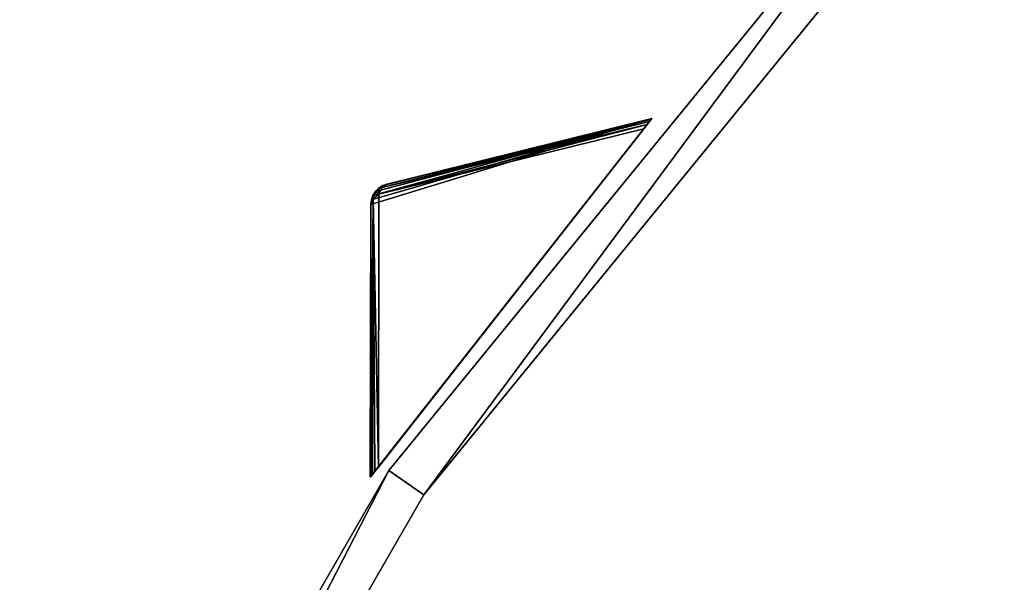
# Model space of a CAD drawing. Extents: x 1239 to 1951, y -365 to 347.
# Tile 156 of 202: x 1362 to 1408, y 135 to 162. Entities that reach past the tile are written whole.
import ezdxf

# ---------------------------------------------------------------- set-up
doc = ezdxf.new("R2010")
doc.units = 0
doc.header["$LTSCALE"] = 25.4
doc.layers.get('0').update_dxf_attribs({"color": 13, "linetype": 'CONTINUOUS'})

# ---------------------------------------------------------------- blocks, each defined once
blk = doc.blocks.new('GRUPUJ_10')
at = {"color": 0}
mesh = blk.add_polyface(dxfattribs=at)
corners = [(0, 334.731, 403.847), (1.997, 334.841, 403.847), (1.462, 391.844, 403.847), (7.718, 278.124, 403.847), (9.671, 278.553, 403.847), (24.417, 223.488, 403.847), (26.276, 224.224, 403.847), (49.663, 172.237, 403.847), (51.38, 173.263, 403.847), (82.804, 125.7, 403.847), (84.334, 126.988, 403.847), (122.98, 85.082, 403.847), (124.285, 86.599, 403.847), (145.389, 67.329, 403.847), (146.566, 68.945, 403.847), (169.152, 51.435, 403.847), (170.196, 53.141, 403.847), (220.124, 25.63, 403.847), (220.881, 27.482, 403.847), (274.575, 8.336, 403.847), (275.025, 10.285, 403.847), (331.094, 0, 403.847), (331.226, 1.996, 403.847), (388.22, 0.838, 403.847), (388.029, 2.829, 403.847), (443.963, 12.764, 403.847), (444.47, 10.83, 403.847), (497.579, 31.543, 403.847), (498.39, 29.714, 403.847), (547.489, 58.679, 403.847), (548.582, 57.004, 403.847), (592.399, 93.469, 403.847), (593.747, 91.992, 403.847), (631.147, 135.014, 403.847), (632.714, 133.772, 403.847), (662.728, 182.235, 403.847), (664.475, 181.261, 403.847), (686.326, 233.912, 403.847), (688.207, 233.23, 403.847), (701.329, 288.704, 403.847), (703.294, 288.333, 403.847), (707.348, 345.194, 403.847), (709.348, 345.143, 403.847), (3.451, 391.632, 403.847), (12.067, 447.982, 403.847), (13.996, 447.454, 403.847), (31.54, 501.693, 403.847), (33.36, 500.862, 403.847), (59.377, 551.584, 403.847), (61.039, 550.472, 403.847), (94.856, 596.363, 403.847), (96.318, 594.999, 403.847), (137.059, 634.872, 403.847), (138.283, 633.291, 403.847), (184.892, 666.112, 403.847), (185.847, 664.355, 403.847), (237.117, 689.274, 403.847), (237.778, 687.387, 403.847), (292.382, 703.759, 403.847), (292.732, 701.79, 403.847), (349.254, 709.192, 403.847), (349.284, 707.192, 403.847), (406.262, 705.431, 403.847), (405.97, 703.452, 403.847), (461.322, 690.668, 403.847), (461.927, 692.574, 403.847), (513.907, 669.17, 403.847), (514.81, 670.954, 403.847), (562.362, 639.515, 403.847), (563.54, 641.131, 403.847), (605.432, 602.471, 403.847), (606.854, 603.878, 403.847), (642.003, 558.999, 403.847), (643.632, 560.159, 403.847), (671.127, 510.222, 403.847), (672.921, 511.106, 403.847), (692.049, 457.406, 403.847), (693.962, 457.991, 403.847), (704.228, 401.918, 403.847), (706.21, 402.188, 403.847)]
mesh.append_faces([[corners[k] for k in face] for face in [(0, 1, 2), (1, 3, 4), (4, 5, 6), (6, 7, 8), (8, 9, 10), (10, 11, 12), (12, 13, 14), (14, 15, 16), (16, 17, 18), (18, 19, 20), (20, 21, 22), (22, 23, 24), (24, 23, 25), (25, 26, 27), (27, 28, 29), (29, 30, 31), (31, 32, 33), (33, 34, 35), (35, 36, 37), (37, 38, 39), (39, 40, 41), (2, 43, 44), (43, 2, 1), (44, 45, 46), (46, 47, 48), (48, 49, 50), (50, 51, 52), (52, 53, 54), (54, 55, 56), (56, 57, 58), (58, 59, 60), (60, 61, 62), (62, 64, 65), (65, 66, 67), (67, 68, 69), (69, 70, 71), (71, 72, 73), (73, 74, 75), (75, 76, 77), (77, 78, 79), (79, 41, 42)]], dxfattribs={"vtx0": -1, "vtx1": -1, "color": 0})
mesh.append_faces([[corners[k] for k in face] for face in [(1, 0, 3), (4, 3, 5), (6, 5, 7), (8, 7, 9), (10, 9, 11), (12, 11, 13), (14, 13, 15), (16, 15, 17), (18, 17, 19), (20, 19, 21), (22, 21, 23), (25, 23, 26), (27, 26, 28), (29, 28, 30), (31, 30, 32), (33, 32, 34), (35, 34, 36), (37, 36, 38), (39, 38, 40), (41, 40, 42), (44, 43, 45), (46, 45, 47), (48, 47, 49), (50, 49, 51), (52, 51, 53), (54, 53, 55), (56, 55, 57), (58, 57, 59), (60, 59, 61), (62, 61, 63), (62, 63, 64), (65, 64, 66), (67, 66, 68), (69, 68, 70), (71, 70, 72), (73, 72, 74), (75, 74, 76), (77, 76, 78), (79, 78, 41)]], dxfattribs={"vtx0": -1, "vtx2": -1, "color": 0})
mesh = blk.add_polyface(dxfattribs=at)
corners = [(1.462, 391.844, 383.847), (3.451, 391.632, 383.847), (1.997, 334.841, 383.847), (12.067, 447.982, 383.847), (13.996, 447.454, 383.847), (31.54, 501.693, 383.847), (33.36, 500.862, 383.847), (59.377, 551.584, 383.847), (61.039, 550.472, 383.847), (94.856, 596.363, 383.847), (96.318, 594.999, 383.847), (137.059, 634.872, 383.847), (138.283, 633.291, 383.847), (184.892, 666.112, 383.847), (185.847, 664.355, 383.847), (237.117, 689.274, 383.847), (237.778, 687.387, 383.847), (292.382, 703.759, 383.847), (292.732, 701.79, 383.847), (349.254, 709.192, 383.847), (349.284, 707.192, 383.847), (406.262, 705.431, 383.847), (405.97, 703.452, 383.847), (461.322, 690.668, 383.847), (461.927, 692.574, 383.847), (513.907, 669.17, 383.847), (514.81, 670.954, 383.847), (562.362, 639.515, 383.847), (563.54, 641.131, 383.847), (605.432, 602.471, 383.847), (606.854, 603.878, 383.847), (642.003, 558.999, 383.847), (643.632, 560.159, 383.847), (671.127, 510.222, 383.847), (672.921, 511.106, 383.847), (692.049, 457.406, 383.847), (693.962, 457.991, 383.847), (704.228, 401.918, 383.847), (706.21, 402.188, 383.847), (707.348, 345.194, 383.847), (709.348, 345.143, 383.847), (0, 334.731, 383.847), (7.718, 278.124, 383.847), (9.671, 278.553, 383.847), (24.417, 223.488, 383.847), (26.276, 224.224, 383.847), (49.663, 172.237, 383.847), (51.38, 173.263, 383.847), (82.804, 125.7, 383.847), (84.334, 126.988, 383.847), (122.98, 85.082, 383.847), (124.285, 86.599, 383.847), (145.389, 67.329, 383.847), (146.566, 68.945, 383.847), (169.152, 51.435, 383.847), (170.196, 53.141, 383.847), (220.124, 25.63, 383.847), (220.881, 27.482, 383.847), (274.575, 8.336, 383.847), (275.025, 10.285, 383.847), (331.094, 0, 383.847), (331.226, 1.996, 383.847), (388.22, 0.838, 383.847), (388.029, 2.829, 383.847), (443.963, 12.764, 383.847), (444.47, 10.83, 383.847), (497.579, 31.543, 383.847), (498.39, 29.714, 383.847), (547.489, 58.679, 383.847), (548.582, 57.004, 383.847), (592.399, 93.469, 383.847), (593.747, 91.992, 383.847), (631.147, 135.014, 383.847), (632.714, 133.772, 383.847), (662.728, 182.235, 383.847), (664.475, 181.261, 383.847), (686.326, 233.912, 383.847), (688.207, 233.23, 383.847), (701.329, 288.704, 383.847), (703.294, 288.333, 383.847)]
mesh.append_faces([[corners[k] for k in face] for face in [(1, 3, 4), (4, 5, 6), (6, 7, 8), (8, 9, 10), (10, 11, 12), (12, 13, 14), (14, 15, 16), (16, 17, 18), (18, 19, 20), (20, 21, 22), (22, 21, 23), (23, 24, 25), (25, 26, 27), (27, 28, 29), (29, 30, 31), (31, 32, 33), (33, 34, 35), (35, 36, 37), (37, 38, 39), (41, 2, 42), (42, 43, 44), (44, 45, 46), (46, 47, 48), (48, 49, 50), (50, 51, 52), (52, 53, 54), (54, 55, 56), (56, 57, 58), (58, 59, 60), (60, 61, 62), (62, 64, 65), (65, 66, 67), (67, 68, 69), (69, 70, 71), (71, 72, 73), (73, 74, 75), (75, 76, 77), (77, 78, 79), (79, 39, 40)]], dxfattribs={"vtx0": -1, "vtx1": -1, "color": 0})
mesh.append_faces([[corners[k] for k in face] for face in [(0, 1, 2), (1, 0, 3), (4, 3, 5), (6, 5, 7), (8, 7, 9), (10, 9, 11), (12, 11, 13), (14, 13, 15), (16, 15, 17), (18, 17, 19), (20, 19, 21), (23, 21, 24), (25, 24, 26), (27, 26, 28), (29, 28, 30), (31, 30, 32), (33, 32, 34), (35, 34, 36), (37, 36, 38), (39, 38, 40), (2, 41, 0), (42, 2, 43), (44, 43, 45), (46, 45, 47), (48, 47, 49), (50, 49, 51), (52, 51, 53), (54, 53, 55), (56, 55, 57), (58, 57, 59), (60, 59, 61), (62, 61, 63), (62, 63, 64), (65, 64, 66), (67, 66, 68), (69, 68, 70), (71, 70, 72), (73, 72, 74), (75, 74, 76), (77, 76, 78), (79, 78, 39)]], dxfattribs={"vtx0": -1, "vtx2": -1, "color": 0})
mesh = blk.add_polyface(dxfattribs=at)
corners = [(13.987, 284.721, 390.847), (9.244, 340.318, 390.847), (7.246, 340.238, 390.847), (15.946, 285.121, 390.847), (29.546, 231.005, 390.847), (31.416, 231.714, 390.847), (53.52, 180.48, 390.847), (55.252, 181.48, 390.847), (85.289, 134.455, 390.847), (86.838, 135.72, 390.847), (124.029, 94.122, 390.847), (125.355, 95.62, 390.847), (168.737, 60.526, 390.847), (169.806, 62.217, 390.847), (218.256, 34.537, 390.847), (219.04, 36.377, 390.847), (271.302, 16.828, 390.847), (271.781, 18.77, 390.847), (326.502, 7.857, 390.847), (326.663, 9.85, 390.847), (354.464, 6.73, 390.847), (354.464, 8.73, 390.847), (382.426, 7.857, 390.847), (382.265, 9.85, 390.847), (437.148, 18.77, 390.847), (437.626, 16.828, 390.847), (489.889, 36.377, 390.847), (490.672, 34.537, 390.847), (539.122, 62.217, 390.847), (540.191, 60.526, 390.847), (583.573, 95.62, 390.847), (584.899, 94.122, 390.847), (622.09, 135.72, 390.847), (623.639, 134.455, 390.847), (653.676, 181.48, 390.847), (655.408, 180.48, 390.847), (677.512, 231.714, 390.847), (679.382, 231.005, 390.847), (692.982, 285.121, 390.847), (694.941, 284.721, 390.847), (699.684, 340.318, 390.847), (701.682, 340.238, 390.847), (9.498, 396.116, 390.847), (11.483, 395.875, 390.847), (20.684, 450.911, 390.847), (22.605, 450.354, 390.847), (40.515, 503.201, 390.847), (42.322, 502.343, 390.847), (68.477, 551.632, 390.847), (70.123, 550.496, 390.847), (103.846, 594.952, 390.847), (105.289, 593.566, 390.847), (145.706, 632.036, 390.847), (146.908, 630.437, 390.847), (192.973, 661.926, 390.847), (193.902, 660.155, 390.847), (244.422, 683.846, 390.847), (245.055, 681.949, 390.847), (298.721, 697.23, 390.847), (299.042, 695.256, 390.847), (354.464, 701.73, 390.847), (354.464, 699.73, 390.847), (409.886, 695.256, 390.847), (410.207, 697.23, 390.847), (463.873, 681.949, 390.847), (464.506, 683.846, 390.847), (515.026, 660.155, 390.847), (515.955, 661.926, 390.847), (562.021, 630.437, 390.847), (563.222, 632.036, 390.847), (603.64, 593.566, 390.847), (605.082, 594.952, 390.847), (638.805, 550.496, 390.847), (640.451, 551.632, 390.847), (666.606, 502.343, 390.847), (668.413, 503.201, 390.847), (686.323, 450.354, 390.847), (688.244, 450.911, 390.847), (697.445, 395.875, 390.847), (699.43, 396.116, 390.847)]
mesh.append_faces([[corners[k] for k in face] for face in [(0, 1, 2), (1, 0, 3), (3, 4, 5), (5, 6, 7), (7, 8, 9), (9, 10, 11), (11, 12, 13), (13, 14, 15), (15, 16, 17), (17, 18, 19), (19, 20, 21), (21, 22, 23), (23, 22, 24), (24, 25, 26), (26, 27, 28), (28, 29, 30), (30, 31, 32), (32, 33, 34), (34, 35, 36), (36, 37, 38), (38, 39, 40), (42, 43, 44), (44, 45, 46), (46, 47, 48), (48, 49, 50), (50, 51, 52), (52, 53, 54), (54, 55, 56), (56, 57, 58), (58, 59, 60), (60, 62, 63), (63, 64, 65), (65, 66, 67), (67, 68, 69), (69, 70, 71), (71, 72, 73), (73, 74, 75), (75, 76, 77), (77, 78, 79), (79, 40, 41)]], dxfattribs={"vtx0": -1, "vtx1": -1, "color": 0})
mesh.append_faces([[corners[k] for k in face] for face in [(3, 0, 4), (5, 4, 6), (7, 6, 8), (9, 8, 10), (11, 10, 12), (13, 12, 14), (15, 14, 16), (17, 16, 18), (19, 18, 20), (21, 20, 22), (24, 22, 25), (26, 25, 27), (28, 27, 29), (30, 29, 31), (32, 31, 33), (34, 33, 35), (36, 35, 37), (38, 37, 39), (40, 39, 41), (1, 42, 2), (42, 1, 43), (44, 43, 45), (46, 45, 47), (48, 47, 49), (50, 49, 51), (52, 51, 53), (54, 53, 55), (56, 55, 57), (58, 57, 59), (60, 59, 61), (60, 61, 62), (63, 62, 64), (65, 64, 66), (67, 66, 68), (69, 68, 70), (71, 70, 72), (73, 72, 74), (75, 74, 76), (77, 76, 78), (79, 78, 40)]], dxfattribs={"vtx0": -1, "vtx2": -1, "color": 0})
mesh = blk.add_polyface(dxfattribs=at)
corners = [(9.498, 396.116, 383.847), (9.244, 340.318, 383.847), (7.246, 340.238, 383.847), (11.483, 395.875, 383.847), (20.684, 450.911, 383.847), (22.605, 450.354, 383.847), (40.515, 503.201, 383.847), (42.322, 502.343, 383.847), (68.477, 551.632, 383.847), (70.123, 550.496, 383.847), (103.846, 594.952, 383.847), (105.289, 593.566, 383.847), (145.706, 632.036, 383.847), (146.908, 630.437, 383.847), (192.973, 661.926, 383.847), (193.902, 660.155, 383.847), (244.422, 683.846, 383.847), (245.055, 681.949, 383.847), (298.721, 697.23, 383.847), (299.042, 695.256, 383.847), (354.464, 701.73, 383.847), (354.464, 699.73, 383.847), (410.207, 697.23, 383.847), (409.886, 695.256, 383.847), (463.873, 681.949, 383.847), (464.506, 683.846, 383.847), (515.026, 660.155, 383.847), (515.955, 661.926, 383.847), (562.021, 630.437, 383.847), (563.222, 632.036, 383.847), (603.64, 593.566, 383.847), (605.082, 594.952, 383.847), (638.805, 550.496, 383.847), (640.451, 551.632, 383.847), (666.606, 502.343, 383.847), (668.413, 503.201, 383.847), (686.323, 450.354, 383.847), (688.244, 450.911, 383.847), (697.445, 395.875, 383.847), (699.43, 396.116, 383.847), (699.684, 340.318, 383.847), (701.682, 340.238, 383.847), (13.987, 284.721, 383.847), (15.946, 285.121, 383.847), (29.546, 231.005, 383.847), (31.416, 231.714, 383.847), (53.52, 180.48, 383.847), (55.252, 181.48, 383.847), (85.289, 134.455, 383.847), (86.838, 135.72, 383.847), (124.029, 94.122, 383.847), (125.355, 95.62, 383.847), (168.737, 60.526, 383.847), (169.806, 62.217, 383.847), (218.256, 34.537, 383.847), (219.04, 36.377, 383.847), (271.302, 16.828, 383.847), (271.781, 18.77, 383.847), (326.502, 7.857, 383.847), (326.663, 9.85, 383.847), (354.464, 6.73, 383.847), (354.464, 8.73, 383.847), (382.265, 9.85, 383.847), (382.426, 7.857, 383.847), (437.148, 18.77, 383.847), (437.626, 16.828, 383.847), (489.889, 36.377, 383.847), (490.672, 34.537, 383.847), (539.122, 62.217, 383.847), (540.191, 60.526, 383.847), (583.573, 95.62, 383.847), (584.899, 94.122, 383.847), (622.09, 135.72, 383.847), (623.639, 134.455, 383.847), (653.676, 181.48, 383.847), (655.408, 180.48, 383.847), (677.512, 231.714, 383.847), (679.382, 231.005, 383.847), (692.982, 285.121, 383.847), (694.941, 284.721, 383.847)]
mesh.append_faces([[corners[k] for k in face] for face in [(0, 1, 2), (1, 0, 3), (3, 4, 5), (5, 6, 7), (7, 8, 9), (9, 10, 11), (11, 12, 13), (13, 14, 15), (15, 16, 17), (17, 18, 19), (19, 20, 21), (21, 22, 23), (23, 22, 24), (24, 25, 26), (26, 27, 28), (28, 29, 30), (30, 31, 32), (32, 33, 34), (34, 35, 36), (36, 37, 38), (38, 39, 40), (42, 43, 44), (44, 45, 46), (46, 47, 48), (48, 49, 50), (50, 51, 52), (52, 53, 54), (54, 55, 56), (56, 57, 58), (58, 59, 60), (60, 62, 63), (63, 64, 65), (65, 66, 67), (67, 68, 69), (69, 70, 71), (71, 72, 73), (73, 74, 75), (75, 76, 77), (77, 78, 79), (79, 40, 41)]], dxfattribs={"vtx0": -1, "vtx1": -1, "color": 0})
mesh.append_faces([[corners[k] for k in face] for face in [(3, 0, 4), (5, 4, 6), (7, 6, 8), (9, 8, 10), (11, 10, 12), (13, 12, 14), (15, 14, 16), (17, 16, 18), (19, 18, 20), (21, 20, 22), (24, 22, 25), (26, 25, 27), (28, 27, 29), (30, 29, 31), (32, 31, 33), (34, 33, 35), (36, 35, 37), (38, 37, 39), (40, 39, 41), (1, 42, 2), (42, 1, 43), (44, 43, 45), (46, 45, 47), (48, 47, 49), (50, 49, 51), (52, 51, 53), (54, 53, 55), (56, 55, 57), (58, 57, 59), (60, 59, 61), (60, 61, 62), (63, 62, 64), (65, 64, 66), (67, 66, 68), (69, 68, 70), (71, 70, 72), (73, 72, 74), (75, 74, 76), (77, 76, 78), (79, 78, 40)]], dxfattribs={"vtx0": -1, "vtx2": -1, "color": 0})
mesh = blk.add_polyface(dxfattribs=at)
corners = [(92.177, 343.66, 271.847), (94.175, 343.741, 271.847), (93.878, 385.871, 271.847), (97.269, 301.723, 271.847), (99.229, 302.123, 271.847), (109.022, 261.146, 271.847), (110.892, 261.855, 271.847), (127.132, 222.98, 271.847), (128.864, 223.98, 271.847), (151.13, 188.213, 271.847), (152.68, 189.478, 271.847), (180.394, 157.746, 271.847), (181.721, 159.243, 271.847), (214.167, 132.368, 271.847), (215.236, 134.058, 271.847), (251.573, 112.735, 271.847), (252.357, 114.575, 271.847), (291.644, 99.358, 271.847), (292.122, 101.3, 271.847), (333.342, 92.581, 271.847), (333.503, 94.575, 271.847), (354.464, 91.73, 271.847), (354.464, 93.73, 271.847), (375.587, 92.581, 271.847), (375.426, 94.575, 271.847), (416.806, 101.3, 271.847), (417.284, 99.358, 271.847), (456.571, 114.575, 271.847), (457.355, 112.735, 271.847), (493.692, 134.058, 271.847), (494.761, 132.368, 271.847), (527.208, 159.243, 271.847), (528.534, 157.746, 271.847), (556.249, 189.478, 271.847), (557.798, 188.213, 271.847), (580.064, 223.98, 271.847), (581.796, 222.98, 271.847), (598.036, 261.855, 271.847), (599.906, 261.146, 271.847), (609.7, 302.123, 271.847), (611.659, 301.723, 271.847), (614.753, 343.741, 271.847), (616.751, 343.66, 271.847), (615.05, 385.871, 271.847), (95.863, 385.63, 271.847), (102.328, 427.262, 271.847), (104.249, 426.706, 271.847), (117.308, 466.762, 271.847), (119.115, 465.904, 271.847), (138.431, 503.347, 271.847), (140.077, 502.211, 271.847), (165.148, 536.07, 271.847), (166.591, 534.685, 271.847), (196.769, 564.084, 271.847), (197.971, 562.485, 271.847), (232.474, 586.662, 271.847), (233.404, 584.891, 271.847), (271.339, 603.221, 271.847), (271.972, 601.324, 271.847), (312.356, 613.331, 271.847), (312.677, 611.357, 271.847), (354.464, 616.73, 271.847), (354.464, 614.73, 271.847), (396.251, 611.357, 271.847), (396.572, 613.331, 271.847), (436.956, 601.324, 271.847), (437.589, 603.221, 271.847), (475.524, 584.891, 271.847), (476.454, 586.662, 271.847), (510.957, 562.485, 271.847), (512.159, 564.084, 271.847), (542.337, 534.685, 271.847), (543.78, 536.07, 271.847), (568.851, 502.211, 271.847), (570.497, 503.347, 271.847), (589.813, 465.904, 271.847), (591.62, 466.762, 271.847), (604.679, 426.706, 271.847), (606.6, 427.262, 271.847), (613.065, 385.63, 271.847)]
mesh.append_faces([[corners[k] for k in face] for face in [(0, 1, 2), (1, 3, 4), (4, 5, 6), (6, 7, 8), (8, 9, 10), (10, 11, 12), (12, 13, 14), (14, 15, 16), (16, 17, 18), (18, 19, 20), (20, 21, 22), (22, 23, 24), (24, 23, 25), (25, 26, 27), (27, 28, 29), (29, 30, 31), (31, 32, 33), (33, 34, 35), (35, 36, 37), (37, 38, 39), (39, 40, 41), (2, 44, 45), (44, 2, 1), (45, 46, 47), (47, 48, 49), (49, 50, 51), (51, 52, 53), (53, 54, 55), (55, 56, 57), (57, 58, 59), (59, 60, 61), (61, 63, 64), (64, 65, 66), (66, 67, 68), (68, 69, 70), (70, 71, 72), (72, 73, 74), (74, 75, 76), (76, 77, 78), (78, 79, 43)]], dxfattribs={"vtx0": -1, "vtx1": -1, "color": 0})
mesh.append_faces([[corners[k] for k in face] for face in [(1, 0, 3), (4, 3, 5), (6, 5, 7), (8, 7, 9), (10, 9, 11), (12, 11, 13), (14, 13, 15), (16, 15, 17), (18, 17, 19), (20, 19, 21), (22, 21, 23), (25, 23, 26), (27, 26, 28), (29, 28, 30), (31, 30, 32), (33, 32, 34), (35, 34, 36), (37, 36, 38), (39, 38, 40), (41, 40, 42), (41, 42, 43), (45, 44, 46), (47, 46, 48), (49, 48, 50), (51, 50, 52), (53, 52, 54), (55, 54, 56), (57, 56, 58), (59, 58, 60), (61, 60, 62), (61, 62, 63), (64, 63, 65), (66, 65, 67), (68, 67, 69), (70, 69, 71), (72, 71, 73), (74, 73, 75), (76, 75, 77), (78, 77, 79), (43, 79, 41)]], dxfattribs={"vtx0": -1, "vtx2": -1, "color": 0})
mesh = blk.add_polyface(dxfattribs=at)
corners = [(93.878, 385.871, 264.847), (95.863, 385.63, 264.847), (94.175, 343.741, 264.847), (102.328, 427.262, 264.847), (104.249, 426.706, 264.847), (117.308, 466.762, 264.847), (119.115, 465.904, 264.847), (138.431, 503.347, 264.847), (140.077, 502.211, 264.847), (165.148, 536.07, 264.847), (166.591, 534.685, 264.847), (196.769, 564.084, 264.847), (197.971, 562.485, 264.847), (232.474, 586.662, 264.847), (233.404, 584.891, 264.847), (271.339, 603.221, 264.847), (271.972, 601.324, 264.847), (312.356, 613.331, 264.847), (312.677, 611.357, 264.847), (354.464, 616.73, 264.847), (354.464, 614.73, 264.847), (396.572, 613.331, 264.847), (396.251, 611.357, 264.847), (436.956, 601.324, 264.847), (437.589, 603.221, 264.847), (475.524, 584.891, 264.847), (476.454, 586.662, 264.847), (510.957, 562.485, 264.847), (512.159, 564.084, 264.847), (542.337, 534.685, 264.847), (543.78, 536.07, 264.847), (568.851, 502.211, 264.847), (570.497, 503.347, 264.847), (589.813, 465.904, 264.847), (591.62, 466.762, 264.847), (604.679, 426.706, 264.847), (606.6, 427.262, 264.847), (613.065, 385.63, 264.847), (615.05, 385.871, 264.847), (614.753, 343.741, 264.847), (92.177, 343.66, 264.847), (97.269, 301.723, 264.847), (99.229, 302.123, 264.847), (109.022, 261.146, 264.847), (110.892, 261.855, 264.847), (127.132, 222.98, 264.847), (128.864, 223.98, 264.847), (151.13, 188.213, 264.847), (152.68, 189.478, 264.847), (180.394, 157.746, 264.847), (181.721, 159.243, 264.847), (214.167, 132.368, 264.847), (215.236, 134.058, 264.847), (251.573, 112.735, 264.847), (252.357, 114.575, 264.847), (291.644, 99.358, 264.847), (292.122, 101.3, 264.847), (333.342, 92.581, 264.847), (333.503, 94.575, 264.847), (354.464, 91.73, 264.847), (354.464, 93.73, 264.847), (375.426, 94.575, 264.847), (375.587, 92.581, 264.847), (416.806, 101.3, 264.847), (417.284, 99.358, 264.847), (456.571, 114.575, 264.847), (457.355, 112.735, 264.847), (493.692, 134.058, 264.847), (494.761, 132.368, 264.847), (527.208, 159.243, 264.847), (528.534, 157.746, 264.847), (556.249, 189.478, 264.847), (557.798, 188.213, 264.847), (580.064, 223.98, 264.847), (581.796, 222.98, 264.847), (598.036, 261.855, 264.847), (599.906, 261.146, 264.847), (609.7, 302.123, 264.847), (611.659, 301.723, 264.847), (616.751, 343.66, 264.847)]
mesh.append_faces([[corners[k] for k in face] for face in [(1, 3, 4), (4, 5, 6), (6, 7, 8), (8, 9, 10), (10, 11, 12), (12, 13, 14), (14, 15, 16), (16, 17, 18), (18, 19, 20), (20, 21, 22), (22, 21, 23), (23, 24, 25), (25, 26, 27), (27, 28, 29), (29, 30, 31), (31, 32, 33), (33, 34, 35), (35, 36, 37), (37, 38, 39), (40, 2, 41), (41, 42, 43), (43, 44, 45), (45, 46, 47), (47, 48, 49), (49, 50, 51), (51, 52, 53), (53, 54, 55), (55, 56, 57), (57, 58, 59), (59, 61, 62), (62, 63, 64), (64, 65, 66), (66, 67, 68), (68, 69, 70), (70, 71, 72), (72, 73, 74), (74, 75, 76), (76, 77, 78), (78, 39, 79), (79, 39, 38)]], dxfattribs={"vtx0": -1, "vtx1": -1, "color": 0})
mesh.append_faces([[corners[k] for k in face] for face in [(0, 1, 2), (1, 0, 3), (4, 3, 5), (6, 5, 7), (8, 7, 9), (10, 9, 11), (12, 11, 13), (14, 13, 15), (16, 15, 17), (18, 17, 19), (20, 19, 21), (23, 21, 24), (25, 24, 26), (27, 26, 28), (29, 28, 30), (31, 30, 32), (33, 32, 34), (35, 34, 36), (37, 36, 38), (2, 40, 0), (41, 2, 42), (43, 42, 44), (45, 44, 46), (47, 46, 48), (49, 48, 50), (51, 50, 52), (53, 52, 54), (55, 54, 56), (57, 56, 58), (59, 58, 60), (59, 60, 61), (62, 61, 63), (64, 63, 65), (66, 65, 67), (68, 67, 69), (70, 69, 71), (72, 71, 73), (74, 73, 75), (76, 75, 77), (78, 77, 39)]], dxfattribs={"vtx0": -1, "vtx2": -1, "color": 0})
mesh = blk.add_polyface(dxfattribs=at)
corners = [(165.148, 536.07, 271.847), (138.431, 503.347, 264.847), (138.431, 503.347, 271.847), (165.148, 536.07, 264.847)]
mesh.append_faces([[corners[k] for k in face] for face in [(0, 1, 2), (1, 0, 3)]], dxfattribs={"vtx0": -1, "color": 0})
mesh = blk.add_polyface(dxfattribs=at)
corners = [(166.591, 534.685, 264.847), (140.077, 502.211, 271.847), (140.077, 502.211, 264.847), (166.591, 534.685, 271.847)]
mesh.append_faces([[corners[k] for k in face] for face in [(0, 1, 2), (1, 0, 3)]], dxfattribs={"vtx0": -1, "color": 0})
mesh = blk.add_polyface(dxfattribs=at)
corners = [(138.431, 503.347, 271.847), (117.308, 466.762, 264.847), (117.308, 466.762, 271.847), (138.431, 503.347, 264.847)]
mesh.append_faces([[corners[k] for k in face] for face in [(0, 1, 2), (1, 0, 3)]], dxfattribs={"vtx0": -1, "color": 0})
mesh = blk.add_polyface(dxfattribs=at)
corners = [(140.077, 502.211, 264.847), (119.115, 465.904, 271.847), (119.115, 465.904, 264.847), (140.077, 502.211, 271.847)]
mesh.append_faces([[corners[k] for k in face] for face in [(0, 1, 2), (1, 0, 3)]], dxfattribs={"vtx0": -1, "color": 0})
blk = doc.blocks.new('GRUPUJ_12')
at = {"color": 254}
mesh = blk.add_polyface(dxfattribs=at)
corners = [(139.124, 504.896, 126.357), (139.099, 504.864, 276), (139.099, 504.864, 126.616), (152.376, 521.774, 276), (139.199, 504.991, 126.162), (139.319, 505.144, 126.041), (139.479, 505.348, 126), (151.995, 521.29, 126), (152.155, 521.494, 126.041), (152.276, 521.647, 126.162), (152.35, 521.742, 126.357), (152.376, 521.774, 126.616)]
mesh.append_faces([[corners[k] for k in face] for face in [(0, 1, 2), (3, 10, 11)]], dxfattribs={"vtx0": -1, "color": 254})
mesh.append_faces([[corners[k] for k in face] for face in [(1, 0, 3)]], dxfattribs={"vtx0": -1, "vtx1": -1, "color": 254})
mesh.append_faces([[corners[k] for k in face] for face in [(3, 0, 4), (3, 4, 5), (3, 5, 6), (3, 6, 7), (3, 7, 8), (3, 8, 9), (3, 9, 10)]], dxfattribs={"vtx0": -1, "vtx2": -1, "color": 254})
mesh = blk.add_polyface(dxfattribs=at)
corners = [(152.376, 521.774, 276), (139.129, 517.724, 265.866), (139.099, 504.864, 276), (139.154, 517.943, 265.717), (139.226, 518.152, 265.625), (139.343, 518.339, 265.594), (139.683, 518.617, 265.717), (139.89, 518.693, 265.866)]
mesh.append_faces([[corners[k] for k in face] for face in [(0, 1, 2), (6, 0, 7)]], dxfattribs={"vtx0": -1, "color": 254})
mesh.append_faces([[corners[k] for k in face] for face in [(1, 0, 3), (3, 0, 4), (4, 0, 5), (5, 0, 6)]], dxfattribs={"vtx0": -1, "vtx1": -1, "color": 254})
mesh = blk.add_polyface(dxfattribs=at)
corners = [(139.653, 518.533, 136.41), (152.376, 521.774, 126.616), (152.35, 521.742, 126.357)]
mesh.append_faces([[corners[k] for k in face] for face in [(0, 1, 2)]], dxfattribs={"color": 254})
mesh = blk.add_polyface(dxfattribs=at)
corners = [(139.89, 518.693, 136.75), (152.376, 521.774, 126.616), (139.653, 518.533, 136.41)]
mesh.append_faces([[corners[k] for k in face] for face in [(0, 1, 2)]], dxfattribs={"color": 254})
mesh = blk.add_polyface(dxfattribs=at)
corners = [(139.653, 518.533, 136.41), (152.35, 521.742, 126.357), (152.276, 521.647, 126.162)]
mesh.append_faces([[corners[k] for k in face] for face in [(0, 1, 2)]], dxfattribs={"color": 254})
mesh = blk.add_polyface(dxfattribs=at)
corners = [(139.653, 518.533, 136.41), (152.276, 521.647, 126.162), (152.155, 521.494, 126.041)]
mesh.append_faces([[corners[k] for k in face] for face in [(0, 1, 2)]], dxfattribs={"color": 254})
mesh = blk.add_polyface(dxfattribs=at)
corners = [(139.89, 518.693, 136.75), (152.376, 521.774, 276), (152.376, 521.774, 126.616), (139.89, 518.693, 265.866)]
mesh.append_faces([[corners[k] for k in face] for face in [(0, 1, 2), (1, 0, 3)]], dxfattribs={"vtx0": -1, "color": 254})
mesh = blk.add_polyface(dxfattribs=at)
corners = [(151.995, 521.29, 126), (139.479, 505.348, 126), (139.509, 518.209, 136.134)]
mesh.append_faces([[corners[k] for k in face] for face in [(0, 1, 2)]], dxfattribs={"color": 254})
mesh = blk.add_polyface(dxfattribs=at)
corners = [(152.155, 521.494, 126.041), (151.995, 521.29, 126), (139.509, 518.209, 136.134)]
mesh.append_faces([[corners[k] for k in face] for face in [(0, 1, 2)]], dxfattribs={"color": 254})
mesh = blk.add_polyface(dxfattribs=at)
corners = [(139.653, 518.533, 136.41), (152.155, 521.494, 126.041), (139.509, 518.209, 136.134)]
mesh.append_faces([[corners[k] for k in face] for face in [(0, 1, 2)]], dxfattribs={"color": 254})
mesh = blk.add_polyface(dxfattribs=at)
corners = [(139.497, 518.497, 136.75), (139.499, 518.459, 136.507), (139.226, 518.152, 136.75)]
mesh.append_faces([[corners[k] for k in face] for face in [(0, 1, 2)]], dxfattribs={"color": 254})
mesh = blk.add_polyface(dxfattribs=at)
corners = [(139.497, 518.497, 136.75), (139.226, 518.152, 265.625), (139.343, 518.339, 265.594)]
mesh.append_faces([[corners[k] for k in face] for face in [(0, 1, 2)]], dxfattribs={"color": 254})
mesh = blk.add_polyface(dxfattribs=at)
corners = [(139.497, 518.497, 136.75), (139.226, 518.152, 136.75), (139.226, 518.152, 265.625)]
mesh.append_faces([[corners[k] for k in face] for face in [(0, 1, 2)]], dxfattribs={"color": 254})
mesh = blk.add_polyface(dxfattribs=at)
corners = [(139.226, 518.152, 136.75), (139.499, 518.459, 136.507), (139.36, 518.326, 136.541)]
mesh.append_faces([[corners[k] for k in face] for face in [(0, 1, 2)]], dxfattribs={"color": 254})
mesh = blk.add_polyface(dxfattribs=at)
corners = [(139.497, 518.497, 136.75), (139.343, 518.339, 265.594), (139.497, 518.497, 265.625)]
mesh.append_faces([[corners[k] for k in face] for face in [(0, 1, 2)]], dxfattribs={"color": 254})
mesh = blk.add_polyface(dxfattribs=at)
corners = [(139.499, 518.459, 136.507), (139.509, 518.209, 136.134), (139.36, 518.326, 136.541)]
mesh.append_faces([[corners[k] for k in face] for face in [(0, 1, 2)]], dxfattribs={"color": 254})
mesh = blk.add_polyface(dxfattribs=at)
corners = [(139.683, 518.617, 265.717), (139.557, 518.542, 136.75), (139.497, 518.497, 265.625)]
mesh.append_faces([[corners[k] for k in face] for face in [(0, 1, 2)]], dxfattribs={"color": 254})
mesh = blk.add_polyface(dxfattribs=at)
corners = [(139.557, 518.542, 136.75), (139.499, 518.459, 136.507), (139.497, 518.497, 136.75)]
mesh.append_faces([[corners[k] for k in face] for face in [(0, 1, 2)]], dxfattribs={"color": 254})
mesh = blk.add_polyface(dxfattribs=at)
corners = [(139.497, 518.497, 265.625), (139.557, 518.542, 136.75), (139.497, 518.497, 136.75)]
mesh.append_faces([[corners[k] for k in face] for face in [(0, 1, 2)]], dxfattribs={"color": 254})
mesh = blk.add_polyface(dxfattribs=at)
corners = [(139.89, 518.693, 136.75), (139.653, 518.533, 136.41), (139.499, 518.459, 136.507)]
mesh.append_faces([[corners[k] for k in face] for face in [(0, 1, 2)]], dxfattribs={"color": 254})
mesh = blk.add_polyface(dxfattribs=at)
corners = [(139.89, 518.693, 136.75), (139.499, 518.459, 136.507), (139.557, 518.542, 136.75)]
mesh.append_faces([[corners[k] for k in face] for face in [(0, 1, 2)]], dxfattribs={"color": 254})
mesh = blk.add_polyface(dxfattribs=at)
corners = [(139.499, 518.459, 136.507), (139.653, 518.533, 136.41), (139.509, 518.209, 136.134)]
mesh.append_faces([[corners[k] for k in face] for face in [(0, 1, 2)]], dxfattribs={"color": 254})
mesh = blk.add_polyface(dxfattribs=at)
corners = [(139.683, 518.617, 265.717), (139.89, 518.693, 136.75), (139.557, 518.542, 136.75)]
mesh.append_faces([[corners[k] for k in face] for face in [(0, 1, 2)]], dxfattribs={"color": 254})
mesh = blk.add_polyface(dxfattribs=at)
corners = [(139.89, 518.693, 265.866), (139.89, 518.693, 136.75), (139.683, 518.617, 265.717)]
mesh.append_faces([[corners[k] for k in face] for face in [(0, 1, 2)]], dxfattribs={"color": 254})
mesh = blk.add_polyface(dxfattribs=at)
corners = [(139.228, 517.992, 136.41), (139.124, 504.896, 126.357), (139.129, 517.724, 136.75)]
mesh.append_faces([[corners[k] for k in face] for face in [(0, 1, 2)]], dxfattribs={"color": 254})
mesh = blk.add_polyface(dxfattribs=at)
corners = [(139.228, 517.992, 136.41), (139.199, 504.991, 126.162), (139.124, 504.896, 126.357)]
mesh.append_faces([[corners[k] for k in face] for face in [(0, 1, 2)]], dxfattribs={"color": 254})
mesh = blk.add_polyface(dxfattribs=at)
corners = [(139.226, 518.152, 136.75), (139.129, 517.724, 265.866), (139.154, 517.943, 265.717)]
mesh.append_faces([[corners[k] for k in face] for face in [(0, 1, 2)]], dxfattribs={"color": 254})
mesh = blk.add_polyface(dxfattribs=at)
corners = [(139.226, 518.152, 136.75), (139.197, 518.083, 136.75), (139.129, 517.724, 265.866)]
mesh.append_faces([[corners[k] for k in face] for face in [(0, 1, 2)]], dxfattribs={"color": 254})
mesh = blk.add_polyface(dxfattribs=at)
corners = [(139.197, 518.083, 136.75), (139.228, 517.992, 136.41), (139.129, 517.724, 136.75)]
mesh.append_faces([[corners[k] for k in face] for face in [(0, 1, 2)]], dxfattribs={"color": 254})
mesh = blk.add_polyface(dxfattribs=at)
corners = [(139.197, 518.083, 136.75), (139.129, 517.724, 136.75), (139.129, 517.724, 265.866)]
mesh.append_faces([[corners[k] for k in face] for face in [(0, 1, 2)]], dxfattribs={"color": 254})
mesh = blk.add_polyface(dxfattribs=at)
corners = [(139.226, 518.152, 136.75), (139.154, 517.943, 265.717), (139.226, 518.152, 265.625)]
mesh.append_faces([[corners[k] for k in face] for face in [(0, 1, 2)]], dxfattribs={"color": 254})
mesh = blk.add_polyface(dxfattribs=at)
corners = [(139.263, 518.159, 136.507), (139.197, 518.083, 136.75), (139.226, 518.152, 136.75)]
mesh.append_faces([[corners[k] for k in face] for face in [(0, 1, 2)]], dxfattribs={"color": 254})
mesh = blk.add_polyface(dxfattribs=at)
corners = [(139.263, 518.159, 136.507), (139.228, 517.992, 136.41), (139.197, 518.083, 136.75)]
mesh.append_faces([[corners[k] for k in face] for face in [(0, 1, 2)]], dxfattribs={"color": 254})
mesh = blk.add_polyface(dxfattribs=at)
corners = [(139.228, 517.992, 136.41), (139.319, 505.144, 126.041), (139.199, 504.991, 126.162)]
mesh.append_faces([[corners[k] for k in face] for face in [(0, 1, 2)]], dxfattribs={"color": 254})
mesh = blk.add_polyface(dxfattribs=at)
corners = [(139.36, 518.326, 136.541), (139.263, 518.159, 136.507), (139.226, 518.152, 136.75)]
mesh.append_faces([[corners[k] for k in face] for face in [(0, 1, 2)]], dxfattribs={"color": 254})
mesh = blk.add_polyface(dxfattribs=at)
corners = [(139.509, 518.209, 136.134), (139.479, 505.348, 126), (139.228, 517.992, 136.41)]
mesh.append_faces([[corners[k] for k in face] for face in [(0, 1, 2)]], dxfattribs={"color": 254})
mesh = blk.add_polyface(dxfattribs=at)
corners = [(139.509, 518.209, 136.134), (139.228, 517.992, 136.41), (139.263, 518.159, 136.507)]
mesh.append_faces([[corners[k] for k in face] for face in [(0, 1, 2)]], dxfattribs={"color": 254})
mesh = blk.add_polyface(dxfattribs=at)
corners = [(139.228, 517.992, 136.41), (139.479, 505.348, 126), (139.319, 505.144, 126.041)]
mesh.append_faces([[corners[k] for k in face] for face in [(0, 1, 2)]], dxfattribs={"color": 254})
mesh = blk.add_polyface(dxfattribs=at)
corners = [(139.36, 518.326, 136.541), (139.509, 518.209, 136.134), (139.263, 518.159, 136.507)]
mesh.append_faces([[corners[k] for k in face] for face in [(0, 1, 2)]], dxfattribs={"color": 254})
mesh = blk.add_polyface(dxfattribs=at)
corners = [(139.129, 517.724, 265.866), (139.099, 504.864, 126.616), (139.099, 504.864, 276), (139.129, 517.724, 136.75)]
mesh.append_faces([[corners[k] for k in face] for face in [(0, 1, 2), (1, 0, 3)]], dxfattribs={"vtx0": -1, "color": 254})
mesh = blk.add_polyface(dxfattribs=at)
corners = [(139.129, 517.724, 136.75), (139.124, 504.896, 126.357), (139.099, 504.864, 126.616)]
mesh.append_faces([[corners[k] for k in face] for face in [(0, 1, 2)]], dxfattribs={"color": 254})
blk = doc.blocks.new('CRISTAL-L-7631-7630_STL_1')
at = {"color": 0}
blk.add_blockref('GRUPUJ_12', (144.99, -356.06, 144.219), dxfattribs=at)
at = {"color": 250}
blk.add_blockref('GRUPUJ_10', (146.534, -354.23, 165.372), dxfattribs=at)
blk = doc.blocks.new('GRUPUJ_16')
at = {"color": 0}
blk.add_blockref('CRISTAL-L-7631-7630_STL_1', (-144.99, 356.06, -7.219), dxfattribs=at)
blk = doc.blocks.new('GRUPUJ_5')
at = {"color": 0}
blk.add_blockref('GRUPUJ_16', (0, 0), dxfattribs=at)

msp = doc.modelspace()

# ---------------------------------------------------------------- block references
at = {"color": 0}
msp.add_blockref('GRUPUJ_5', (1239.459, -364.849), dxfattribs=at)

doc.saveas('drawing.dxf')
